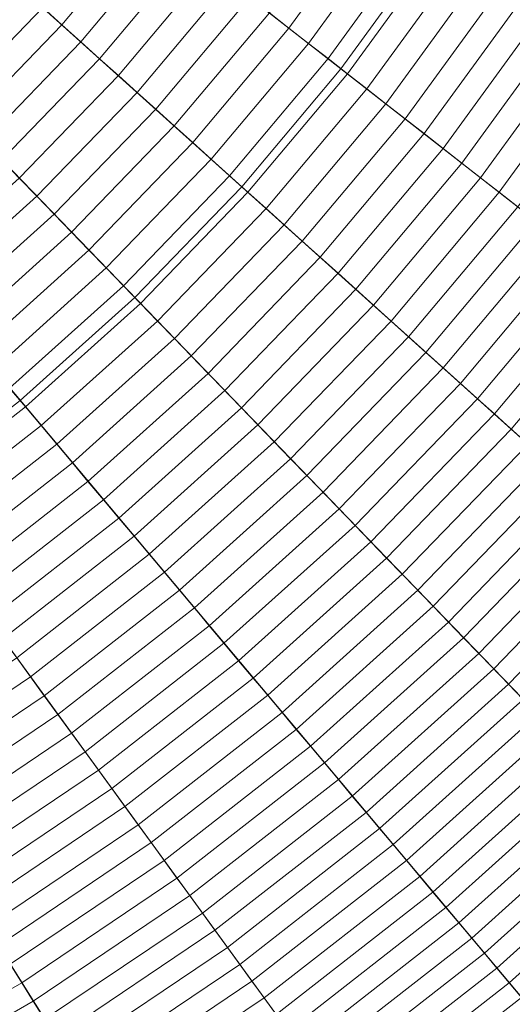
# Model space of a CAD drawing. Header units: centimetres. Extents: x -21.9 to 23.1, y -23 to 22.
# Tile 72 of 191: x 8.4 to 11.1, y -13.1 to -7.7. Entities that reach past the tile are written whole.
import ezdxf

# ---------------------------------------------------------------- set-up
doc = ezdxf.new("R2010")
doc.units = ezdxf.units.CM
doc.header["$LTSCALE"] = 2.54
doc.layers.add('Lucido design-1', color=7, linetype='Continuous')

# ---------------------------------------------------------------- blocks, each defined once
blk = doc.blocks.new('Gruppo-2-1')
at = {"color": 5, "linetype": 'Continuous', "lineweight": 9}
for points in [[(9.8546, -4.2561, -940.4271), (10.0933, -3.6002, -940.4271), (21.6039, -7.3402, -940.4271), (21.0763, -8.7899, -940.4271)], [(9.8546, -4.2561, -940.4271), (10.0933, -3.6002, -940.4271), (21.6039, -7.3402, -940.4271), (21.0763, -8.7899, -940.4271)], [(9.5707, -4.8937, -940.4271), (9.8546, -4.2561, -940.4271), (21.0763, -8.7899, -940.4271), (20.4488, -10.1993, -940.4271)], [(9.5707, -4.8937, -940.4271), (9.8546, -4.2561, -940.4271), (21.0763, -8.7899, -940.4271), (20.4488, -10.1993, -940.4271)], [(9.243, -5.51, -940.4271), (9.5707, -4.8937, -940.4271), (20.4488, -10.1993, -940.4271), (19.7245, -11.5615, -940.4271)], [(9.243, -5.51, -940.4271), (9.5707, -4.8937, -940.4271), (20.4488, -10.1993, -940.4271), (19.7245, -11.5615, -940.4271)], [(8.8731, -6.1019, -940.4271), (9.243, -5.51, -940.4271), (19.7245, -11.5615, -940.4271), (18.907, -12.8698, -940.4271)], [(8.8731, -6.1019, -940.4271), (9.243, -5.51, -940.4271), (19.7245, -11.5615, -940.4271), (18.907, -12.8698, -940.4271)], [(8.4629, -6.6666, -940.4271), (8.8731, -6.1019, -940.4271), (18.907, -12.8698, -940.4271), (18.0001, -14.118, -940.4271)], [(10.1177, -7.9595, -1003.3271), (10.6141, -7.2762, -1003.3271), (8.8731, -6.1019, -1003.3271), (8.4629, -6.6666, -1003.3271)], [(8.4629, -6.6666, -940.4271), (8.8731, -6.1019, -940.4271), (18.907, -12.8698, -940.4271), (18.0001, -14.118, -940.4271)], [(19.2278, -13.0862, -1001.3271), (20.0597, -11.755, -1001.3271), (11.0617, -6.56, -1001.3271), (10.6141, -7.2762, -1001.3271)], [(10.6141, -7.2762, -1010.9271), (11.0617, -6.56, -1010.9271), (19.3679, -11.3556, -1010.9271), (18.5656, -12.6396, -1010.9271)], [(18.907, -12.8698, -1001.3271), (19.7245, -11.5615, -1001.3271), (11.0617, -6.56, -1001.3271), (10.6141, -7.2762, -1001.3271)], [(8.0142, -7.2013, -940.4271), (8.4629, -6.6666, -940.4271), (18.0001, -14.118, -940.4271), (17.0085, -15.2998, -940.4271)], [(9.5748, -8.6065, -1003.3271), (10.1177, -7.9595, -1003.3271), (8.4629, -6.6666, -1003.3271), (8.0142, -7.2013, -1003.3271)], [(8.0142, -7.2013, -940.4271), (8.4629, -6.6666, -940.4271), (18.0001, -14.118, -940.4271), (17.0085, -15.2998, -940.4271)], [(9.833, -7.7371, -935.1347), (10.3147, -7.0742, -935.1347), (10.2015, -6.9979, -935.1837), (9.7255, -7.6531, -935.1837)], [(8.5884, -7.7183, -935.4452), (9.0717, -7.1423, -935.4452), (8.9614, -7.0561, -935.4834), (8.4844, -7.6247, -935.4834)], [(9.9402, -7.8208, -935.0843), (10.4274, -7.1503, -935.0843), (10.3147, -7.0742, -935.1347), (9.833, -7.7371, -935.1347)], [(8.692, -7.8116, -935.4055), (9.1816, -7.2281, -935.4055), (9.0717, -7.1423, -935.4452), (8.5884, -7.7183, -935.4452)], [(10.0469, -7.9042, -935.0324), (10.5396, -7.226, -935.0324), (10.4274, -7.1503, -935.0843), (9.9402, -7.8208, -935.0843)], [(7.5293, -7.7034, -940.4271), (8.0142, -7.2013, -940.4271), (17.0085, -15.2998, -940.4271), (15.9368, -16.4095, -940.4271)], [(8.9881, -9.214, -1003.3271), (9.5748, -8.6065, -1003.3271), (8.0142, -7.2013, -1003.3271), (7.5293, -7.7034, -1003.3271)], [(7.5293, -7.7034, -940.4271), (8.0142, -7.2013, -940.4271), (17.0085, -15.2998, -940.4271), (15.9368, -16.4095, -940.4271)], [(8.7953, -7.9046, -935.3642), (9.2911, -7.3137, -935.3642), (9.1816, -7.2281, -935.4055), (8.692, -7.8116, -935.4055)], [(10.1531, -7.9872, -934.9789), (10.6514, -7.3014, -934.9789), (10.5396, -7.226, -935.0324), (10.0469, -7.9042, -935.0324)], [(18.3051, -14.3562, -1001.3271), (19.2278, -13.0862, -1001.3271), (10.6141, -7.2762, -1001.3271), (10.1177, -7.9595, -1001.3271)], [(10.1177, -7.9595, -1010.9271), (10.6141, -7.2762, -1010.9271), (18.5656, -12.6396, -1010.9271), (17.6757, -13.8645, -1010.9271)], [(10.1177, -7.9595, -1001.3271), (10.6141, -7.2762, -1001.3271), (10.6141, -7.2762, -1010.9271), (10.1177, -7.9595, -1010.9271)], [(10.1177, -7.9595, -1001.3271), (10.6141, -7.2762, -1001.3271), (10.6141, -7.2762, -1003.3271), (10.1177, -7.9595, -1003.3271)], [(18.0001, -14.118, -1001.3271), (18.907, -12.8698, -1001.3271), (10.6141, -7.2762, -1001.3271), (10.1177, -7.9595, -1001.3271)], [(8.8983, -7.9973, -935.3213), (9.4003, -7.399, -935.3213), (9.2911, -7.3137, -935.3642), (8.7953, -7.9046, -935.3642)], [(10.2589, -8.0698, -934.924), (10.7626, -7.3764, -934.924), (10.6514, -7.3014, -934.9789), (10.1531, -7.9872, -934.9789)], [(10.3641, -8.1521, -934.8676), (10.8734, -7.4511, -934.8676), (10.7626, -7.3764, -934.924), (10.2589, -8.0698, -934.924)], [(7.8714, -8.0576, -935.5201), (8.3801, -7.5308, -935.5201), (8.2756, -7.4366, -935.5552), (7.7736, -7.9564, -935.5552)], [(9.0009, -8.0897, -935.277), (9.5091, -7.484, -935.277), (9.4003, -7.399, -935.3213), (8.8983, -7.9973, -935.3213)], [(9.1031, -8.1817, -935.2311), (9.6175, -7.5687, -935.2311), (9.5091, -7.484, -935.277), (9.0009, -8.0897, -935.277)], [(10.4689, -8.2339, -934.8097), (10.9836, -7.5255, -934.8097), (10.8734, -7.4511, -934.8676), (10.3641, -8.1521, -934.8676)], [(7.9689, -8.1585, -935.4834), (8.4844, -7.6247, -935.4834), (8.3801, -7.5308, -935.5201), (7.8714, -8.0576, -935.5201)], [(10.5732, -8.3154, -934.7503), (11.0933, -7.5995, -934.7503), (10.9836, -7.5255, -934.8097), (10.4689, -8.2339, -934.8097)], [(9.2049, -8.2734, -935.1837), (9.7255, -7.6531, -935.1837), (9.6175, -7.5687, -935.2311), (9.1031, -8.1817, -935.2311)], [(10.6769, -8.3964, -934.6895), (11.2025, -7.6731, -934.6895), (11.0933, -7.5995, -934.7503), (10.5732, -8.3154, -934.7503)], [(8.066, -8.2592, -935.4452), (8.5884, -7.7183, -935.4452), (8.4844, -7.6247, -935.4834), (7.9689, -8.1585, -935.4834)], [(9.3064, -8.3648, -935.1347), (9.833, -7.7371, -935.1347), (9.7255, -7.6531, -935.1837), (9.2049, -8.2734, -935.1837)], [(7.0106, -8.1704, -940.4271), (7.5293, -7.7034, -940.4271), (15.9368, -16.4095, -940.4271), (14.7903, -17.4419, -940.4271)], [(8.3605, -9.7791, -1003.3271), (8.9881, -9.214, -1003.3271), (7.5293, -7.7034, -1003.3271), (7.0106, -8.1704, -1003.3271)], [(7.0106, -8.1704, -940.4271), (7.5293, -7.7034, -940.4271), (15.9368, -16.4095, -940.4271), (14.7903, -17.4419, -940.4271)], [(8.1629, -8.3595, -935.4055), (8.692, -7.8116, -935.4055), (8.5884, -7.7183, -935.4452), (8.066, -8.2592, -935.4452)], [(10.7801, -8.477, -934.6272), (11.311, -7.7463, -934.6272), (11.2025, -7.6731, -934.6895), (10.6769, -8.3964, -934.6895)], [(9.4074, -8.4558, -935.0843), (9.9402, -7.8208, -935.0843), (9.833, -7.7371, -935.1347), (9.3064, -8.3648, -935.1347)], [(10.8828, -8.5572, -934.5635), (11.419, -7.8191, -934.5635), (11.311, -7.7463, -934.6272), (10.7801, -8.477, -934.6272)], [(8.2595, -8.4595, -935.3642), (8.7953, -7.9046, -935.3642), (8.692, -7.8116, -935.4055), (8.1629, -8.3595, -935.4055)], [(9.508, -8.5463, -935.0324), (10.0469, -7.9042, -935.0324), (9.9402, -7.8208, -935.0843), (9.4074, -8.4558, -935.0843)], [(10.9849, -8.637, -934.4984), (11.5264, -7.8916, -934.4984), (11.419, -7.8191, -934.5635), (10.8828, -8.5572, -934.5635)], [(8.3557, -8.5591, -935.3213), (8.8983, -7.9973, -935.3213), (8.7953, -7.9046, -935.3642), (8.2595, -8.4595, -935.3642)], [(9.6082, -8.6366, -934.9789), (10.1531, -7.9872, -934.9789), (10.0469, -7.9042, -935.0324), (9.508, -8.5463, -935.0324)], [(11.0864, -8.7163, -934.4318), (11.6332, -7.9636, -934.4318), (11.5264, -7.8916, -934.4984), (10.9849, -8.637, -934.4984)], [(17.2961, -15.5587, -1001.3271), (18.3051, -14.3562, -1001.3271), (10.1177, -7.9595, -1001.3271), (9.5748, -8.6065, -1001.3271)], [(9.5748, -8.6065, -1010.9271), (10.1177, -7.9595, -1010.9271), (17.6757, -13.8645, -1010.9271), (16.7025, -15.0243, -1010.9271)], [(9.5748, -8.6065, -1001.3271), (10.1177, -7.9595, -1001.3271), (10.1177, -7.9595, -1010.9271), (9.5748, -8.6065, -1010.9271)], [(9.5748, -8.6065, -1001.3271), (10.1177, -7.9595, -1001.3271), (10.1177, -7.9595, -1003.3271), (9.5748, -8.6065, -1003.3271)], [(17.0085, -15.2998, -1001.3271), (18.0001, -14.118, -1001.3271), (10.1177, -7.9595, -1001.3271), (9.5748, -8.6065, -1001.3271)], [(9.708, -8.7264, -934.924), (10.2589, -8.0698, -934.924), (10.1531, -7.9872, -934.9789), (9.6082, -8.6366, -934.9789)], [(8.4516, -8.6584, -935.277), (9.0009, -8.0897, -935.277), (8.8983, -7.9973, -935.3213), (8.3557, -8.5591, -935.3213)], [(8.5472, -8.7574, -935.2311), (9.1031, -8.1817, -935.2311), (9.0009, -8.0897, -935.277), (8.4516, -8.6584, -935.277)], [(9.8072, -8.8157, -934.8676), (10.3641, -8.1521, -934.8676), (10.2589, -8.0698, -934.924), (9.708, -8.7264, -934.924)], [(9.906, -8.9047, -934.8097), (10.4689, -8.2339, -934.8097), (10.3641, -8.1521, -934.8676), (9.8072, -8.8157, -934.8676)], [(6.4606, -8.6002, -940.4271), (7.0106, -8.1704, -940.4271), (14.7903, -17.4419, -940.4271), (13.5746, -18.3917, -940.4271)], [(7.695, -10.2991, -1003.3271), (8.3605, -9.7791, -1003.3271), (7.0106, -8.1704, -1003.3271), (6.4606, -8.6002, -1003.3271)], [(6.4606, -8.6002, -940.4271), (7.0106, -8.1704, -940.4271), (14.7903, -17.4419, -940.4271), (13.5746, -18.3917, -940.4271)], [(8.6424, -8.856, -935.1837), (9.2049, -8.2734, -935.1837), (9.1031, -8.1817, -935.2311), (8.5472, -8.7574, -935.2311)], [(10.0044, -8.9932, -934.7503), (10.5732, -8.3154, -934.7503), (10.4689, -8.2339, -934.8097), (9.906, -8.9047, -934.8097)], [(8.7372, -8.9542, -935.1347), (9.3064, -8.3648, -935.1347), (9.2049, -8.2734, -935.1837), (8.6424, -8.856, -935.1837)], [(8.8317, -9.052, -935.0843), (9.4074, -8.4558, -935.0843), (9.3064, -8.3648, -935.1347), (8.7372, -8.9542, -935.1347)], [(10.1022, -9.0813, -934.6895), (10.6769, -8.3964, -934.6895), (10.5732, -8.3154, -934.7503), (10.0044, -8.9932, -934.7503)], [(10.1995, -9.169, -934.6272), (10.7801, -8.477, -934.6272), (10.6769, -8.3964, -934.6895), (10.1022, -9.0813, -934.6895)], [(8.9257, -9.1494, -935.0324), (9.508, -8.5463, -935.0324), (9.4074, -8.4558, -935.0843), (8.8317, -9.052, -935.0843)], [(10.2963, -9.2561, -934.5635), (10.8828, -8.5572, -934.5635), (10.7801, -8.477, -934.6272), (10.1995, -9.169, -934.6272)], [(7.864, -9.1875, -935.277), (8.4516, -8.6584, -935.277), (8.3557, -8.5591, -935.3213), (7.7753, -9.0817, -935.3213)], [(9.0194, -9.2463, -934.9789), (9.6082, -8.6366, -934.9789), (9.508, -8.5463, -935.0324), (8.9257, -9.1494, -935.0324)], [(10.3926, -9.3428, -934.4984), (10.9849, -8.637, -934.4984), (10.8828, -8.5572, -934.5635), (10.2963, -9.2561, -934.5635)], [(5.882, -8.9905, -940.4271), (6.4606, -8.6002, -940.4271), (13.5746, -18.3917, -940.4271), (12.2956, -19.2544, -940.4271)], [(5.882, -8.9905, -940.4271), (6.4606, -8.6002, -940.4271), (13.5746, -18.3917, -940.4271), (12.2956, -19.2544, -940.4271)], [(16.2056, -16.688, -1001.3271), (17.2961, -15.5587, -1001.3271), (9.5748, -8.6065, -1001.3271), (8.9881, -9.214, -1001.3271)], [(8.9881, -9.214, -1010.9271), (9.5748, -8.6065, -1010.9271), (16.7025, -15.0243, -1010.9271), (15.6508, -16.1134, -1010.9271)], [(8.9881, -9.214, -1001.3271), (9.5748, -8.6065, -1001.3271), (9.5748, -8.6065, -1010.9271), (8.9881, -9.214, -1010.9271)], [(8.9881, -9.214, -1001.3271), (9.5748, -8.6065, -1001.3271), (9.5748, -8.6065, -1003.3271), (8.9881, -9.214, -1003.3271)], [(15.9368, -16.4095, -1001.3271), (17.0085, -15.2998, -1001.3271), (9.5748, -8.6065, -1001.3271), (8.9881, -9.214, -1001.3271)], [(9.1126, -9.3429, -934.924), (9.708, -8.7264, -934.924), (9.6082, -8.6366, -934.9789), (9.0194, -9.2463, -934.9789)], [(10.4883, -9.429, -934.4318), (11.0864, -8.7163, -934.4318), (10.9849, -8.637, -934.4984), (10.3926, -9.3428, -934.4984)], [(7.9525, -9.2929, -935.2311), (8.5472, -8.7574, -935.2311), (8.4516, -8.6584, -935.277), (7.864, -9.1875, -935.277)], [(9.2054, -9.439, -934.8676), (9.8072, -8.8157, -934.8676), (9.708, -8.7264, -934.924), (9.1126, -9.3429, -934.924)], [(10.5835, -9.5147, -934.3637), (11.1873, -8.7952, -934.3637), (11.0864, -8.7163, -934.4318), (10.4883, -9.429, -934.4318)], [(8.0406, -9.3979, -935.1837), (8.6424, -8.856, -935.1837), (8.5472, -8.7574, -935.2311), (7.9525, -9.2929, -935.2311)], [(10.6781, -9.5999, -934.2943), (11.2876, -8.8735, -934.2943), (11.1873, -8.7952, -934.3637), (10.5835, -9.5147, -934.3637)], [(9.2977, -9.5346, -934.8097), (9.906, -8.9047, -934.8097), (9.8072, -8.8157, -934.8676), (9.2054, -9.439, -934.8676)], [(8.1283, -9.5024, -935.1347), (8.7372, -8.9542, -935.1347), (8.6424, -8.856, -935.1837), (8.0406, -9.3979, -935.1837)], [(9.3897, -9.6298, -934.7503), (10.0044, -8.9932, -934.7503), (9.906, -8.9047, -934.8097), (9.2977, -9.5346, -934.8097)], [(10.7722, -9.6846, -934.2235), (11.3873, -8.9514, -934.2235), (11.2876, -8.8735, -934.2943), (10.6781, -9.5999, -934.2943)], [(8.2157, -9.6066, -935.0843), (8.8317, -9.052, -935.0843), (8.7372, -8.9542, -935.1347), (8.1283, -9.5024, -935.1347)], [(10.8656, -9.7687, -934.1512), (11.4864, -9.0289, -934.1512), (11.3873, -8.9514, -934.2235), (10.7722, -9.6846, -934.2235)], [(5.2775, -9.3395, -940.4271), (5.882, -8.9905, -940.4271), (12.2956, -19.2544, -940.4271), (10.9595, -20.0258, -940.4271)], [(5.2775, -9.3395, -940.4271), (5.882, -8.9905, -940.4271), (12.2956, -19.2544, -940.4271), (10.9595, -20.0258, -940.4271)], [(9.4811, -9.7245, -934.6895), (10.1022, -9.0813, -934.6895), (10.0044, -8.9932, -934.7503), (9.3897, -9.6298, -934.7503)], [(8.3027, -9.7103, -935.0324), (8.9257, -9.1494, -935.0324), (8.8317, -9.052, -935.0843), (8.2157, -9.6066, -935.0843)], [(10.9585, -9.8523, -934.0776), (11.5849, -9.1058, -934.0776), (11.4864, -9.0289, -934.1512), (10.8656, -9.7687, -934.1512)], [(9.5721, -9.8187, -934.6272), (10.1995, -9.169, -934.6272), (10.1022, -9.0813, -934.6895), (9.4811, -9.7245, -934.6895)], [(11.0507, -9.9354, -934.0026), (11.6827, -9.1822, -934.0026), (11.5849, -9.1058, -934.0776), (10.9585, -9.8523, -934.0776)], [(8.3894, -9.8136, -934.9789), (9.0194, -9.2463, -934.9789), (8.9257, -9.1494, -935.0324), (8.3027, -9.7103, -935.0324)], [(9.6626, -9.9124, -934.5635), (10.2963, -9.2561, -934.5635), (10.1995, -9.169, -934.6272), (9.5721, -9.8187, -934.6272)], [(15.0391, -17.7383, -1001.3271), (16.2056, -16.688, -1001.3271), (8.9881, -9.214, -1001.3271), (8.3605, -9.7791, -1001.3271)], [(8.3605, -9.7791, -1010.9271), (8.9881, -9.214, -1010.9271), (15.6508, -16.1134, -1010.9271), (14.5256, -17.1264, -1010.9271)], [(8.3605, -9.7791, -1001.3271), (8.9881, -9.214, -1001.3271), (8.9881, -9.214, -1010.9271), (8.3605, -9.7791, -1010.9271)], [(8.3605, -9.7791, -1001.3271), (8.9881, -9.214, -1001.3271), (8.9881, -9.214, -1003.3271), (8.3605, -9.7791, -1003.3271)], [(14.7903, -17.4419, -1001.3271), (15.9368, -16.4095, -1001.3271), (8.9881, -9.214, -1001.3271), (8.3605, -9.7791, -1001.3271)], [(11.1423, -10.0178, -933.9263), (11.7798, -9.2581, -933.9263), (11.6827, -9.1822, -934.0026), (11.0507, -9.9354, -934.0026)], [(8.4757, -9.9164, -934.924), (9.1126, -9.3429, -934.924), (9.0194, -9.2463, -934.9789), (8.3894, -9.8136, -934.9789)], [(9.7526, -10.0056, -934.4984), (10.3926, -9.3428, -934.4984), (10.2963, -9.2561, -934.5635), (9.6626, -9.9124, -934.5635)], [(4.6501, -9.6455, -940.4271), (5.2775, -9.3395, -940.4271), (10.9595, -20.0258, -940.4271), (9.5729, -20.7021, -940.4271)], [(4.6501, -9.6455, -940.4271), (5.2775, -9.3395, -940.4271), (10.9595, -20.0258, -940.4271), (9.5729, -20.7021, -940.4271)], [(8.5615, -10.0187, -934.8676), (9.2054, -9.439, -934.8676), (9.1126, -9.3429, -934.924), (8.4757, -9.9164, -934.924)], [(9.842, -10.0983, -934.4318), (10.4883, -9.429, -934.4318), (10.3926, -9.3428, -934.4984), (9.7526, -10.0056, -934.4984)], [(8.647, -10.1206, -934.8097), (9.2977, -9.5346, -934.8097), (9.2054, -9.439, -934.8676), (8.5615, -10.0187, -934.8676)], [(9.931, -10.1904, -934.3637), (10.5835, -9.5147, -934.3637), (10.4883, -9.429, -934.4318), (9.842, -10.0983, -934.4318)], [(8.732, -10.2219, -934.7503), (9.3897, -9.6298, -934.7503), (9.2977, -9.5346, -934.8097), (8.647, -10.1206, -934.8097)], [(10.0195, -10.282, -934.2943), (10.6781, -9.5999, -934.2943), (10.5835, -9.5147, -934.3637), (9.931, -10.1904, -934.3637)], [(10.1074, -10.373, -934.2235), (10.7722, -9.6846, -934.2235), (10.6781, -9.5999, -934.2943), (10.0195, -10.282, -934.2943)], [(4.003, -9.9069, -940.4271), (4.6501, -9.6455, -940.4271), (9.5729, -20.7021, -940.4271), (8.1424, -21.28, -940.4271)], [(4.003, -9.9069, -940.4271), (4.6501, -9.6455, -940.4271), (9.5729, -20.7021, -940.4271), (8.1424, -21.28, -940.4271)], [(8.8167, -10.3228, -934.6895), (9.4811, -9.7245, -934.6895), (9.3897, -9.6298, -934.7503), (8.732, -10.2219, -934.7503)], [(7.7214, -10.3355, -934.9789), (8.3894, -9.8136, -934.9789), (8.3027, -9.7103, -935.0324), (7.6421, -10.2264, -935.0324)], [(10.1947, -10.4635, -934.1512), (10.8656, -9.7687, -934.1512), (10.7722, -9.6846, -934.2235), (10.1074, -10.373, -934.2235)], [(8.9008, -10.4231, -934.6272), (9.5721, -9.8187, -934.6272), (9.4811, -9.7245, -934.6895), (8.8167, -10.3228, -934.6895)], [(10.2815, -10.5533, -934.0776), (10.9585, -9.8523, -934.0776), (10.8656, -9.7687, -934.1512), (10.1947, -10.4635, -934.1512)], [(13.8021, -18.7048, -1001.3271), (15.0391, -17.7383, -1001.3271), (8.3605, -9.7791, -1001.3271), (7.695, -10.2991, -1001.3271)], [(7.695, -10.2991, -1010.9271), (8.3605, -9.7791, -1010.9271), (14.5256, -17.1264, -1010.9271), (13.3325, -18.0586, -1010.9271)], [(7.695, -10.2991, -1001.3271), (8.3605, -9.7791, -1001.3271), (8.3605, -9.7791, -1010.9271), (7.695, -10.2991, -1010.9271)], [(7.695, -10.2991, -1001.3271), (8.3605, -9.7791, -1001.3271), (8.3605, -9.7791, -1003.3271), (7.695, -10.2991, -1003.3271)], [(13.5746, -18.3917, -1001.3271), (14.7903, -17.4419, -1001.3271), (8.3605, -9.7791, -1001.3271), (7.695, -10.2991, -1001.3271)], [(7.8003, -10.444, -934.924), (8.4757, -9.9164, -934.924), (8.3894, -9.8136, -934.9789), (7.7214, -10.3355, -934.9789)], [(8.9846, -10.5229, -934.5635), (9.6626, -9.9124, -934.5635), (9.5721, -9.8187, -934.6272), (8.9008, -10.4231, -934.6272)], [(10.3677, -10.6426, -934.0026), (11.0507, -9.9354, -934.0026), (10.9585, -9.8523, -934.0776), (10.2815, -10.5533, -934.0776)], [(7.8788, -10.5521, -934.8676), (8.5615, -10.0187, -934.8676), (8.4757, -9.9164, -934.924), (7.8003, -10.444, -934.924)], [(9.0678, -10.6221, -934.4984), (9.7526, -10.0056, -934.4984), (9.6626, -9.9124, -934.5635), (8.9846, -10.5229, -934.5635)], [(10.4533, -10.7313, -933.9263), (11.1423, -10.0178, -933.9263), (11.0507, -9.9354, -934.0026), (10.3677, -10.6426, -934.0026)], [(7.9569, -10.6597, -934.8097), (8.647, -10.1206, -934.8097), (8.5615, -10.0187, -934.8676), (7.8788, -10.5521, -934.8676)], [(9.1506, -10.7208, -934.4318), (9.842, -10.0983, -934.4318), (9.7526, -10.0056, -934.4984), (9.0678, -10.6221, -934.4984)], [(10.5384, -10.8193, -933.8485), (11.2333, -10.0998, -933.8485), (11.1423, -10.0178, -933.9263), (10.4533, -10.7313, -933.9263)], [(8.0347, -10.7667, -934.7503), (8.732, -10.2219, -934.7503), (8.647, -10.1206, -934.8097), (7.9569, -10.6597, -934.8097)], [(9.233, -10.8189, -934.3637), (9.931, -10.1904, -934.3637), (9.842, -10.0983, -934.4318), (9.1506, -10.7208, -934.4318)], [(10.6228, -10.9068, -933.7694), (11.3236, -10.1811, -933.7694), (11.2333, -10.0998, -933.8485), (10.5384, -10.8193, -933.8485)], [(9.3148, -10.9164, -934.2943), (10.0195, -10.282, -934.2943), (9.931, -10.1904, -934.3637), (9.233, -10.8189, -934.3637)], [(10.7066, -10.9936, -933.689), (11.4133, -10.2618, -933.689), (11.3236, -10.1811, -933.7694), (10.6228, -10.9068, -933.7694)], [(8.1121, -10.8732, -934.6895), (8.8167, -10.3228, -934.6895), (8.732, -10.2219, -934.7503), (8.0347, -10.7667, -934.7503)], [(12.5006, -19.5826, -1001.3271), (13.8021, -18.7048, -1001.3271), (7.695, -10.2991, -1001.3271), (6.9948, -10.7714, -1001.3271)], [(6.9948, -10.7714, -1010.9271), (7.695, -10.2991, -1010.9271), (13.3325, -18.0586, -1010.9271), (12.0774, -18.9052, -1010.9271)], [(12.2956, -19.2544, -1001.3271), (13.5746, -18.3917, -1001.3271), (7.695, -10.2991, -1001.3271), (6.9948, -10.7714, -1001.3271)], [(9.3961, -11.0134, -934.2235), (10.1074, -10.373, -934.2235), (10.0195, -10.282, -934.2943), (9.3148, -10.9164, -934.2943)], [(10.7898, -11.0797, -933.6073), (11.5023, -10.342, -933.6073), (11.4133, -10.2618, -933.689), (10.7066, -10.9936, -933.689)], [(8.1891, -10.9792, -934.6272), (8.9008, -10.4231, -934.6272), (8.8167, -10.3228, -934.6895), (8.1121, -10.8732, -934.6895)], [(10.8724, -11.1652, -933.5242), (11.5906, -10.4215, -933.5242), (11.5023, -10.342, -933.6073), (10.7898, -11.0797, -933.6073)], [(9.477, -11.1097, -934.1512), (10.1947, -10.4635, -934.1512), (10.1074, -10.373, -934.2235), (9.3961, -11.0134, -934.2235)], [(8.2656, -11.0846, -934.5635), (8.9846, -10.5229, -934.5635), (8.9008, -10.4231, -934.6272), (8.1891, -10.9792, -934.6272)], [(9.5573, -11.2054, -934.0776), (10.2815, -10.5533, -934.0776), (10.1947, -10.4635, -934.1512), (9.477, -11.1097, -934.1512)], [(10.9543, -11.2501, -933.4398), (11.6783, -10.5004, -933.4398), (11.5906, -10.4215, -933.5242), (10.8724, -11.1652, -933.5242)], [(8.3418, -11.1894, -934.4984), (9.0678, -10.6221, -934.4984), (8.9846, -10.5229, -934.5635), (8.2656, -11.0846, -934.5635)], [(11.0356, -11.3342, -933.3541), (11.7652, -10.5787, -933.3541), (11.6783, -10.5004, -933.4398), (10.9543, -11.2501, -933.4398)], [(9.6371, -11.3005, -934.0026), (10.3677, -10.6426, -934.0026), (10.2815, -10.5533, -934.0776), (9.5573, -11.2054, -934.0776)], [(11.1162, -11.4177, -933.2671), (11.8514, -10.6563, -933.2671), (11.7652, -10.5787, -933.3541), (11.0356, -11.3342, -933.3541)], [(8.4175, -11.2936, -934.4318), (9.1506, -10.7208, -934.4318), (9.0678, -10.6221, -934.4984), (8.3418, -11.1894, -934.4984)], [(9.7163, -11.3949, -933.9263), (10.4533, -10.7313, -933.9263), (10.3677, -10.6426, -934.0026), (9.6371, -11.3005, -934.0026)], [(8.4928, -11.3972, -934.3637), (9.233, -10.8189, -934.3637), (9.1506, -10.7208, -934.4318), (8.4175, -11.2936, -934.4318)], [(9.795, -11.4887, -933.8485), (10.5384, -10.8193, -933.8485), (10.4533, -10.7313, -933.9263), (9.7163, -11.3949, -933.9263)], [(11.1412, -20.3675, -1001.3271), (12.5006, -19.5826, -1001.3271), (6.9948, -10.7714, -1001.3271), (6.2634, -11.1937, -1001.3271)], [(6.2634, -11.1937, -1010.9271), (6.9948, -10.7714, -1010.9271), (12.0774, -18.9052, -1010.9271), (10.7662, -19.6622, -1010.9271)], [(10.9595, -20.0258, -1001.3271), (12.2956, -19.2544, -1001.3271), (6.9948, -10.7714, -1001.3271), (6.2634, -11.1937, -1001.3271)], [(8.5676, -11.5002, -934.2943), (9.3148, -10.9164, -934.2943), (9.233, -10.8189, -934.3637), (8.4928, -11.3972, -934.3637)], [(9.8731, -11.5818, -933.7694), (10.6228, -10.9068, -933.7694), (10.5384, -10.8193, -933.8485), (9.795, -11.4887, -933.8485)], [(8.642, -11.6026, -934.2235), (9.3961, -11.0134, -934.2235), (9.3148, -10.9164, -934.2943), (8.5676, -11.5002, -934.2943)], [(9.9507, -11.6743, -933.689), (10.7066, -10.9936, -933.689), (10.6228, -10.9068, -933.7694), (9.8731, -11.5818, -933.7694)], [(8.7159, -11.7043, -934.1512), (9.477, -11.1097, -934.1512), (9.3961, -11.0134, -934.2235), (8.642, -11.6026, -934.2235)], [(10.0277, -11.766, -933.6073), (10.7898, -11.0797, -933.6073), (10.7066, -10.9936, -933.689), (9.9507, -11.6743, -933.689)], [(8.7893, -11.8054, -934.0776), (9.5573, -11.2054, -934.0776), (9.477, -11.1097, -934.1512), (8.7159, -11.7043, -934.1512)], [(10.1041, -11.8571, -933.5242), (10.8724, -11.1652, -933.5242), (10.7898, -11.0797, -933.6073), (10.0277, -11.766, -933.6073)], [(10.1799, -11.9474, -933.4398), (10.9543, -11.2501, -933.4398), (10.8724, -11.1652, -933.5242), (10.1041, -11.8571, -933.5242)], [(9.7303, -21.0556, -1001.3271), (11.1412, -20.3675, -1001.3271), (6.2634, -11.1937, -1001.3271), (5.5043, -11.5639, -1001.3271)], [(5.5043, -11.5639, -1010.9271), (6.2634, -11.1937, -1010.9271), (10.7662, -19.6622, -1010.9271), (9.4054, -20.3259, -1010.9271)], [(9.5729, -20.7021, -1001.3271), (10.9595, -20.0258, -1001.3271), (6.2634, -11.1937, -1001.3271), (5.5043, -11.5639, -1001.3271)], [(7.6462, -11.8139, -934.4318), (8.4175, -11.2936, -934.4318), (8.3418, -11.1894, -934.4984), (7.5779, -11.7046, -934.4984)], [(8.8623, -11.9058, -934.0026), (9.6371, -11.3005, -934.0026), (9.5573, -11.2054, -934.0776), (8.7893, -11.8054, -934.0776)], [(10.2551, -12.037, -933.3541), (11.0356, -11.3342, -933.3541), (10.9543, -11.2501, -933.4398), (10.1799, -11.9474, -933.4398)], [(7.7141, -11.9225, -934.3637), (8.4928, -11.3972, -934.3637), (8.4175, -11.2936, -934.4318), (7.6462, -11.8139, -934.4318)], [(8.9348, -12.0055, -933.9263), (9.7163, -11.3949, -933.9263), (9.6371, -11.3005, -934.0026), (8.8623, -11.9058, -934.0026)], [(10.3297, -12.1259, -933.2671), (11.1162, -11.4177, -933.2671), (11.0356, -11.3342, -933.3541), (10.2551, -12.037, -933.3541)], [(7.7815, -12.0304, -934.2943), (8.5676, -11.5002, -934.2943), (8.4928, -11.3972, -934.3637), (7.7141, -11.9225, -934.3637)], [(9.0067, -12.1046, -933.8485), (9.795, -11.4887, -933.8485), (9.7163, -11.3949, -933.9263), (8.9348, -12.0055, -933.9263)], [(10.4036, -12.214, -933.1788), (11.1961, -11.5005, -933.1788), (11.1162, -11.4177, -933.2671), (10.3297, -12.1259, -933.2671)], [(9.0782, -12.2029, -933.7694), (9.8731, -11.5818, -933.7694), (9.795, -11.4887, -933.8485), (9.0067, -12.1046, -933.8485)], [(7.8486, -12.1377, -934.2235), (8.642, -11.6026, -934.2235), (8.5676, -11.5002, -934.2943), (7.7815, -12.0304, -934.2943)], [(10.4769, -12.3014, -933.0893), (11.2754, -11.5825, -933.0893), (11.1961, -11.5005, -933.1788), (10.4036, -12.214, -933.1788)], [(8.2748, -21.6437, -1001.3271), (9.7303, -21.0556, -1001.3271), (5.5043, -11.5639, -1001.3271), (4.7212, -11.8803, -1001.3271)], [(4.7212, -11.8803, -1010.9271), (5.5043, -11.5639, -1010.9271), (9.4054, -20.3259, -1010.9271), (8.0016, -20.8931, -1010.9271)], [(8.1424, -21.28, -1001.3271), (9.5729, -20.7021, -1001.3271), (5.5043, -11.5639, -1001.3271), (4.7212, -11.8803, -1001.3271)], [(7.9152, -12.2444, -934.1512), (8.7159, -11.7043, -934.1512), (8.642, -11.6026, -934.2235), (7.8486, -12.1377, -934.2235)], [(9.1491, -12.3005, -933.689), (9.9507, -11.6743, -933.689), (9.8731, -11.5818, -933.7694), (9.0782, -12.2029, -933.7694)], [(10.5496, -12.388, -932.9985), (11.3539, -11.6639, -932.9985), (11.2754, -11.5825, -933.0893), (10.4769, -12.3014, -933.0893)], [(7.9814, -12.3503, -934.0776), (8.7893, -11.8054, -934.0776), (8.7159, -11.7043, -934.1512), (7.9152, -12.2444, -934.1512)], [(9.2195, -12.3974, -933.6073), (10.0277, -11.766, -933.6073), (9.9507, -11.6743, -933.689), (9.1491, -12.3005, -933.689)], [(10.6217, -12.4739, -932.9065), (11.4318, -11.7445, -932.9065), (11.3539, -11.6639, -932.9985), (10.5496, -12.388, -932.9985)], [(9.2893, -12.4936, -933.5242), (10.1041, -11.8571, -933.5242), (10.0277, -11.766, -933.6073), (9.2195, -12.3974, -933.6073)], [(10.693, -12.5589, -932.8132), (11.5089, -11.8243, -932.8132), (11.4318, -11.7445, -932.9065), (10.6217, -12.4739, -932.9065)], [(8.0472, -12.4556, -934.0026), (8.8623, -11.9058, -934.0026), (8.7893, -11.8054, -934.0776), (7.9814, -12.3503, -934.0776)], [(9.3587, -12.589, -933.4398), (10.1799, -11.9474, -933.4398), (10.1041, -11.8571, -933.5242), (9.2893, -12.4936, -933.5242)], [(10.7637, -12.6432, -932.7187), (11.5853, -11.9035, -932.7187), (11.5089, -11.8243, -932.8132), (10.693, -12.5589, -932.8132)], [(8.1125, -12.5601, -933.9263), (8.9348, -12.0055, -933.9263), (8.8623, -11.9058, -934.0026), (8.0472, -12.4556, -934.0026)], [(10.8338, -12.7267, -932.623), (11.661, -11.9818, -932.623), (11.5853, -11.9035, -932.7187), (10.7637, -12.6432, -932.7187)], [(9.4274, -12.6836, -933.3541), (10.2551, -12.037, -933.3541), (10.1799, -11.9474, -933.4398), (9.3587, -12.589, -933.4398)], [(10.9031, -12.8093, -932.5261), (11.7359, -12.0594, -932.5261), (11.661, -11.9818, -932.623), (10.8338, -12.7267, -932.623)], [(8.1774, -12.664, -933.8485), (9.0067, -12.1046, -933.8485), (8.9348, -12.0055, -933.9263), (8.1125, -12.5601, -933.9263)], [(9.4956, -12.7775, -933.2671), (10.3297, -12.1259, -933.2671), (10.2551, -12.037, -933.3541), (9.4274, -12.6836, -933.3541)], [(10.9718, -12.8911, -932.428), (11.8101, -12.1363, -932.428), (11.7359, -12.0594, -932.5261), (10.9031, -12.8093, -932.5261)], [(8.2418, -12.767, -933.7694), (9.0782, -12.2029, -933.7694), (9.0067, -12.1046, -933.8485), (8.1774, -12.664, -933.8485)], [(9.5633, -12.8706, -933.1788), (10.4036, -12.214, -933.1788), (10.3297, -12.1259, -933.2671), (9.4956, -12.7775, -933.2671)], [(11.0397, -12.9721, -932.3287), (11.8835, -12.2123, -932.3287), (11.8101, -12.1363, -932.428), (10.9718, -12.8911, -932.428)], [(8.3058, -12.8694, -933.689), (9.1491, -12.3005, -933.689), (9.0782, -12.2029, -933.7694), (8.2418, -12.767, -933.7694)], [(9.6303, -12.9629, -933.0893), (10.4769, -12.3014, -933.0893), (10.4036, -12.214, -933.1788), (9.5633, -12.8706, -933.1788)], [(11.1069, -13.0522, -932.2283), (11.9562, -12.2875, -932.2283), (11.8835, -12.2123, -932.3287), (11.0397, -12.9721, -932.3287)], [(8.3692, -12.9709, -933.6073), (9.2195, -12.3974, -933.6073), (9.1491, -12.3005, -933.689), (8.3058, -12.8694, -933.689)], [(9.6968, -13.0544, -932.9985), (10.5496, -12.388, -932.9985), (10.4769, -12.3014, -933.0893), (9.6303, -12.9629, -933.0893)], [(8.4322, -13.0717, -933.5242), (9.2893, -12.4936, -933.5242), (9.2195, -12.3974, -933.6073), (8.3692, -12.9709, -933.6073)], [(9.7626, -13.145, -932.9065), (10.6217, -12.4739, -932.9065), (10.5496, -12.388, -932.9985), (9.6968, -13.0544, -932.9985)], [(8.4947, -13.1717, -933.4398), (9.3587, -12.589, -933.4398), (9.2893, -12.4936, -933.5242), (8.4322, -13.0717, -933.5242)], [(9.8279, -13.2349, -932.8132), (10.693, -12.5589, -932.8132), (10.6217, -12.4739, -932.9065), (9.7626, -13.145, -932.9065)], [(9.8926, -13.3238, -932.7187), (10.7637, -12.6432, -932.7187), (10.693, -12.5589, -932.8132), (9.8279, -13.2349, -932.8132)], [(8.5567, -13.271, -933.3541), (9.4274, -12.6836, -933.3541), (9.3587, -12.589, -933.4398), (8.4947, -13.1717, -933.4398)], [(8.6182, -13.3694, -933.2671), (9.4956, -12.7775, -933.2671), (9.4274, -12.6836, -933.3541), (8.5567, -13.271, -933.3541)], [(9.9566, -13.412, -932.623), (10.8338, -12.7267, -932.623), (10.7637, -12.6432, -932.7187), (9.8926, -13.3238, -932.7187)], [(10.02, -13.4993, -932.5261), (10.9031, -12.8093, -932.5261), (10.8338, -12.7267, -932.623), (9.9566, -13.412, -932.623)], [(8.6792, -13.4669, -933.1788), (9.5633, -12.8706, -933.1788), (9.4956, -12.7775, -933.2671), (8.6182, -13.3694, -933.2671)], [(10.0828, -13.5857, -932.428), (10.9718, -12.8911, -932.428), (10.9031, -12.8093, -932.5261), (10.02, -13.4993, -932.5261)], [(7.481, -13.4837, -933.6073), (8.3692, -12.9709, -933.6073), (8.3058, -12.8694, -933.689), (7.4248, -13.378, -933.689)], [(8.7396, -13.5637, -933.0893), (9.6303, -12.9629, -933.0893), (9.5633, -12.8706, -933.1788), (8.6792, -13.4669, -933.1788)], [(10.1449, -13.6712, -932.3287), (11.0397, -12.9721, -932.3287), (10.9718, -12.8911, -932.428), (10.0828, -13.5857, -932.428)], [(7.5368, -13.5887, -933.5242), (8.4322, -13.0717, -933.5242), (8.3692, -12.9709, -933.6073), (7.481, -13.4837, -933.6073)], [(8.7995, -13.6596, -932.9985), (9.6968, -13.0544, -932.9985), (9.6303, -12.9629, -933.0893), (8.7396, -13.5637, -933.0893)], [(10.2064, -13.7558, -932.2283), (11.1069, -13.0522, -932.2283), (11.0397, -12.9721, -932.3287), (10.1449, -13.6712, -932.3287)], [(8.8589, -13.7546, -932.9065), (9.7626, -13.145, -932.9065), (9.6968, -13.0544, -932.9985), (8.7995, -13.6596, -932.9985)], [(10.2672, -13.8394, -932.1265), (11.1734, -13.1314, -932.1265), (11.1069, -13.0522, -932.2283), (10.2064, -13.7558, -932.2283)], [(7.5922, -13.6928, -933.4398), (8.4947, -13.1717, -933.4398), (8.4322, -13.0717, -933.5242), (7.5368, -13.5887, -933.5242)]]:
    blk.add_3dface(points, dxfattribs=at)

msp = doc.modelspace()

# ---------------------------------------------------------------- block references
at = {"layer": 'Lucido design-1', "color": 5, "true_color": 0x0000ff}
msp.add_blockref('Gruppo-2-1', (0, 0), dxfattribs=at)

doc.saveas('drawing.dxf')
